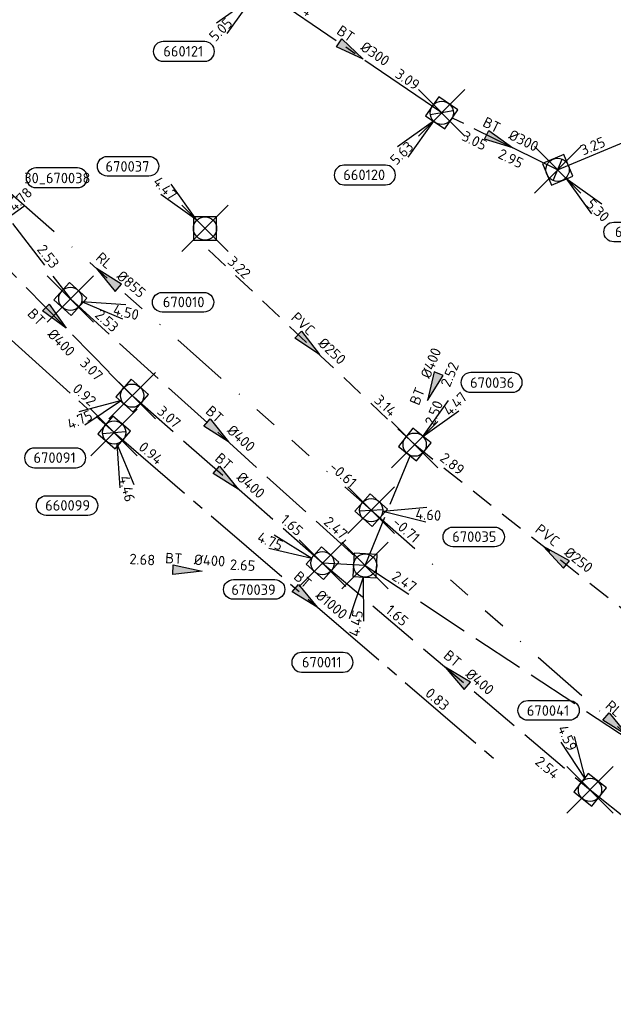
# Model space of a CAD drawing. Header units: metres. Extents: x 153343 to 157271, y 461673 to 467005.
# Tile 12 of 191: x 154812 to 154889, y 462713 to 462840. Entities that reach past the tile are written whole.
import ezdxf
from ezdxf.enums import TextEntityAlignment as Align

# ---------------------------------------------------------------- set-up
doc = ezdxf.new("R2010")
doc.units = ezdxf.units.M
doc.header["$LTSCALE"] = 0.75
doc.header["$PDMODE"] = 3
doc.header["$PDSIZE"] = 3
for name, pattern in [('RI-GWA_BETON', [22, 16, -2, 2, -2]), ('RI-HWA_BETON', [11.4, 9, -2.4]), ('RI-HWA_PVC', [6.4, 4, -2.4]), ('RI-RELINEN', [38, 10, -4, 0, -4, 4, -4, 4, -4, 0, -4])]:
    doc.linetypes.add(name, pattern=pattern)
doc.layers.get('0').update_dxf_attribs({"lineweight": 25})
doc.layers.get('defpoints').update_dxf_attribs({"lineweight": 25})
for name, color, linetype, lineweight in [('B-OI-RI-GWA_PUTNUMMER-S @ 0.75', 11, 'Continuous', 25), ('B-OI-RI-GWA_STROOMRICHTING-S @ 0.75', 11, 'Continuous', 25), ('B-OI-RI-HWA_RIOOLPUT_INSPECTIEPUT-S', 151, 'Continuous', 25), ('B-OI-RI-HWA_STROOMRICHTING-S @ 0.75', 151, 'Continuous', 25)]:
    doc.layers.add(name, color=color, linetype=linetype, lineweight=lineweight)
for name, color, linetype in [('B-OI-RI-GWA_RIOOLPUT_INSPECTIEPUT-S @ 0.75', 11, 'Continuous'), ('B-OI-RI-GWA_TRANSPORTLEIDING_B+RELINED_855-G', 11, 'RI-RELINEN'), ('B-OI-RI-GWA_TRANSPORTLEIDING_BETON_1000-G', 11, 'RI-GWA_BETON'), ('B-OI-RI-GWA_TRANSPORTLEIDING_BETON_300-G', 11, 'RI-GWA_BETON'), ('B-OI-RI-HWA_PUTNUMMER-S @ 0.75', 151, 'Continuous'), ('B-OI-RI-HWA_TRANSPORTLEIDING_BETON_400-G', 151, 'RI-HWA_BETON'), ('B-OI-RI-HWA_TRANSPORTLEIDING_PVC_250-G', 151, 'RI-HWA_PVC')]:
    doc.layers.add(name, color=color, linetype=linetype)
doc.layers.add('inspectieput', color=7, linetype='Continuous', plot=False)
doc.styles.add('NLCS-ISO', font='isocpeur.ttf')

# ---------------------------------------------------------------- blocks, each defined once
blk = doc.blocks.new('*U2129')
at = {"ltscale": 0.1}
blk.add_hatch(color=256, dxfattribs=at).paths.add_polyline_path([(2.500000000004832, 0), (-2.500000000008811, -0.8333333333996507), (-2.500000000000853, 0.8333333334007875)])
at = {"ltscale": 0.1, "flags": 128}
blk.add_lwpolyline([(2.500000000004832, 0), (-2.500000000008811, -0.8333333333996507), (-2.500000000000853, 0.8333333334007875)], close=True, dxfattribs=at)
at = {"ltscale": 0.1, "style": 'NLCS-ISO'}
for tag, p in [('BOBL', (-12.46634580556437, 1.136898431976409e-13)), ('MAT', (-1, 0.5000000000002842))]:
    blk.add_attdef(tag, text='', height=1.8, dxfattribs=at).set_placement(p, align=Align.BOTTOM_RIGHT)
for tag, p in [('DIA', (1, 0.5000000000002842)), ('BOBR', (11.52035815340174, 0.00019357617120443))]:
    blk.add_attdef(tag, text='', height=1.8, dxfattribs=at).set_placement(p, align=Align.BOTTOM_LEFT)
at = {"layer": 'defpoints', "ltscale": 0.1, "style": 'NLCS-ISO', "flags": 1}
blk.add_attdef('JVA', text='', height=1.8, dxfattribs=at).set_placement((0, -0.9999999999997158), align=Align.TOP_CENTER)
blk = doc.blocks.new('*U2122')
at = {"ltscale": 0.1}
blk.add_hatch(color=256, dxfattribs=at).paths.add_polyline_path([(-2.500000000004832, 0), (2.500000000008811, -0.8333333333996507), (2.500000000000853, 0.8333333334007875)])
at = {"ltscale": 0.1, "flags": 128}
blk.add_lwpolyline([(-2.500000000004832, 0), (2.500000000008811, -0.8333333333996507), (2.500000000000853, 0.8333333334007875)], close=True, dxfattribs=at)
at = {"ltscale": 0.1, "style": 'NLCS-ISO'}
for tag, p in [('BOBL', (-12.52351812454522, 1.13683405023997e-13)), ('MAT', (-1, 0.5000000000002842))]:
    blk.add_attdef(tag, text='', height=1.8, dxfattribs=at).set_placement(p, align=Align.BOTTOM_RIGHT)
for tag, p in [('DIA', (1, 0.5000000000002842)), ('BOBR', (19.88017602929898, -3.254097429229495))]:
    blk.add_attdef(tag, text='', height=1.8, dxfattribs=at).set_placement(p, align=Align.BOTTOM_LEFT)
at = {"layer": 'defpoints', "ltscale": 0.1, "style": 'NLCS-ISO', "flags": 1}
blk.add_attdef('JVA', text='', height=1.8, dxfattribs=at).set_placement((0, -0.9999999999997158), align=Align.TOP_CENTER)
blk = doc.blocks.new('*U2123')
at = {"ltscale": 0.1}
blk.add_hatch(color=256, dxfattribs=at).paths.add_polyline_path([(2.500000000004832, 0), (-2.500000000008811, -0.8333333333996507), (-2.500000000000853, 0.8333333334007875)])
at = {"ltscale": 0.1, "flags": 128}
blk.add_lwpolyline([(2.500000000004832, 0), (-2.500000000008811, -0.8333333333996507), (-2.500000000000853, 0.8333333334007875)], close=True, dxfattribs=at)
at = {"ltscale": 0.1, "style": 'NLCS-ISO'}
for tag, p in [('BOBL', (-9.392220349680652, -3.240000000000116)), ('MAT', (-1.000000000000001, -3.740000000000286))]:
    blk.add_attdef(tag, text='', height=1.8, dxfattribs=at).set_placement(p, align=Align.BOTTOM_RIGHT)
for tag, p in [('DIA', (0.9999999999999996, -3.740000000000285)), ('BOBR', (8.446233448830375, -3.242342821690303))]:
    blk.add_attdef(tag, text='', height=1.8, dxfattribs=at).set_placement(p, align=Align.BOTTOM_LEFT)
at = {"layer": 'defpoints', "ltscale": 0.1, "style": 'NLCS-ISO', "flags": 1}
blk.add_attdef('JVA', text='', height=1.8, dxfattribs=at).set_placement((0, -0.9999999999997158), align=Align.TOP_CENTER)
blk = doc.blocks.new('*U2115')
at = {"ltscale": 0.1}
blk.add_hatch(color=256, dxfattribs=at).paths.add_polyline_path([(-2.500000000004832, 0), (2.500000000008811, -0.8333333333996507), (2.500000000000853, 0.8333333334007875)])
at = {"ltscale": 0.1, "flags": 128}
blk.add_lwpolyline([(-2.500000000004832, 0), (2.500000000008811, -0.8333333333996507), (2.500000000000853, 0.8333333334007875)], close=True, dxfattribs=at)
at = {"ltscale": 0.1, "style": 'NLCS-ISO'}
for tag, p in [('BOBL', (-21.41861231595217, 1.126817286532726e-13)), ('MAT', (-1, 0.5000000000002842))]:
    blk.add_attdef(tag, text='', height=1.8, dxfattribs=at).set_placement(p, align=Align.BOTTOM_RIGHT)
for tag, p in [('DIA', (1, 0.5000000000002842)), ('BOBR', (20.47262247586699, -0.006065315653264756))]:
    blk.add_attdef(tag, text='', height=1.8, dxfattribs=at).set_placement(p, align=Align.BOTTOM_LEFT)
at = {"layer": 'defpoints', "ltscale": 0.1, "style": 'NLCS-ISO', "flags": 1}
blk.add_attdef('JVA', text='', height=1.8, dxfattribs=at).set_placement((0, -0.9999999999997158), align=Align.TOP_CENTER)
blk = doc.blocks.new('*U2116')
at = {"ltscale": 0.1}
blk.add_hatch(color=256, dxfattribs=at).paths.add_polyline_path([(2.500000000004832, 0), (-2.500000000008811, -0.8333333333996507), (-2.500000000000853, 0.8333333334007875)])
at = {"ltscale": 0.1, "flags": 128}
blk.add_lwpolyline([(2.500000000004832, 0), (-2.500000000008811, -0.8333333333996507), (-2.500000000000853, 0.8333333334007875)], close=True, dxfattribs=at)
at = {"ltscale": 0.1, "style": 'NLCS-ISO'}
for tag, p in [('BOBL', (-15.70378727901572, 1.133252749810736e-13)), ('MAT', (-1, 0.5000000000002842))]:
    blk.add_attdef(tag, text='', height=1.8, dxfattribs=at).set_placement(p, align=Align.BOTTOM_RIGHT)
for tag, p in [('DIA', (1, 0.5000000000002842)), ('BOBR', (14.75779883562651, -0.002069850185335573))]:
    blk.add_attdef(tag, text='', height=1.8, dxfattribs=at).set_placement(p, align=Align.BOTTOM_LEFT)
at = {"layer": 'defpoints', "ltscale": 0.1, "style": 'NLCS-ISO', "flags": 1}
blk.add_attdef('JVA', text='', height=1.8, dxfattribs=at).set_placement((0, -0.9999999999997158), align=Align.TOP_CENTER)
blk = doc.blocks.new('*U2119')
at = {"ltscale": 0.1}
blk.add_hatch(color=256, dxfattribs=at).paths.add_polyline_path([(2.500000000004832, 0), (-2.500000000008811, -0.8333333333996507), (-2.500000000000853, 0.8333333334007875)])
at = {"ltscale": 0.1, "flags": 128}
blk.add_lwpolyline([(2.500000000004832, 0), (-2.500000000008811, -0.8333333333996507), (-2.500000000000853, 0.8333333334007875)], close=True, dxfattribs=at)
at = {"ltscale": 0.1, "style": 'NLCS-ISO'}
for tag, p in [('BOBL', (-46.94632537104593, 1.09807053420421e-13)), ('MAT', (-1, 0.5000000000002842))]:
    blk.add_attdef(tag, text='', height=1.8, dxfattribs=at).set_placement(p, align=Align.BOTTOM_RIGHT)
for tag, p in [('DIA', (1, 0.5000000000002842)), ('BOBR', (46.00032929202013, -0.02391277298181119))]:
    blk.add_attdef(tag, text='', height=1.8, dxfattribs=at).set_placement(p, align=Align.BOTTOM_LEFT)
at = {"layer": 'defpoints', "ltscale": 0.1, "style": 'NLCS-ISO', "flags": 1}
blk.add_attdef('JVA', text='', height=1.8, dxfattribs=at).set_placement((0, -0.9999999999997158), align=Align.TOP_CENTER)
blk = doc.blocks.new('*U2120')
at = {"ltscale": 0.1}
blk.add_hatch(color=256, dxfattribs=at).paths.add_polyline_path([(-2.500000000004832, 0), (2.500000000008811, -0.8333333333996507), (2.500000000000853, 0.8333333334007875)])
at = {"ltscale": 0.1, "flags": 128}
blk.add_lwpolyline([(-2.500000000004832, 0), (2.500000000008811, -0.8333333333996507), (2.500000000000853, 0.8333333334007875)], close=True, dxfattribs=at)
at = {"ltscale": 0.1, "style": 'NLCS-ISO'}
for tag, p in [('BOBL', (-51.09686237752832, 1.093396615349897e-13)), ('MAT', (-1, 0.5000000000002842))]:
    blk.add_attdef(tag, text='', height=1.8, dxfattribs=at).set_placement(p, align=Align.BOTTOM_RIGHT)
for tag, p in [('DIA', (1, 0.5000000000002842)), ('BOBR', (50.15086528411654, -0.02681458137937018))]:
    blk.add_attdef(tag, text='', height=1.8, dxfattribs=at).set_placement(p, align=Align.BOTTOM_LEFT)
at = {"layer": 'defpoints', "ltscale": 0.1, "style": 'NLCS-ISO', "flags": 1}
blk.add_attdef('JVA', text='', height=1.8, dxfattribs=at).set_placement((0, -0.9999999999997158), align=Align.TOP_CENTER)
blk = doc.blocks.new('*U66')
at = {"ltscale": 0.1}
blk.add_hatch(color=256, dxfattribs=at).paths.add_polyline_path([(2.500000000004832, 0), (-2.500000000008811, -0.8333333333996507), (-2.500000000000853, 0.8333333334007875)])
at = {"ltscale": 0.1, "flags": 128}
blk.add_lwpolyline([(2.500000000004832, 0), (-2.500000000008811, -0.8333333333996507), (-2.500000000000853, 0.8333333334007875)], close=True, dxfattribs=at)
at = {"ltscale": 0.1, "style": 'NLCS-ISO'}
for tag, p in [('BOBL', (-5.662221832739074, 1.144560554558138e-13)), ('MAT', (-1, 0.5000000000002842))]:
    blk.add_attdef(tag, text='', height=1.8, dxfattribs=at).set_placement(p, align=Align.BOTTOM_RIGHT)
for tag, p in [('DIA', (1, 0.5000000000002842)), ('BOBR', (7.216235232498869, 0.003202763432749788))]:
    blk.add_attdef(tag, text='', height=1.8, dxfattribs=at).set_placement(p, align=Align.BOTTOM_LEFT)
at = {"layer": 'defpoints', "ltscale": 0.1, "style": 'NLCS-ISO', "flags": 1}
blk.add_attdef('JVA', text='', height=1.8, dxfattribs=at).set_placement((0, -0.9999999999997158), align=Align.TOP_CENTER)
blk = doc.blocks.new('*U2106')
at = {"ltscale": 0.1}
blk.add_hatch(color=256, dxfattribs=at).paths.add_polyline_path([(-2.500000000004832, 0), (2.500000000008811, -0.8333333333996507), (2.500000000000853, 0.8333333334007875)])
at = {"ltscale": 0.1, "flags": 128}
blk.add_lwpolyline([(-2.500000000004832, 0), (2.500000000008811, -0.8333333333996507), (2.500000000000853, 0.8333333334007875)], close=True, dxfattribs=at)
at = {"ltscale": 0.1, "style": 'NLCS-ISO'}
for tag, p in [('MAT', (-1, 0.5000000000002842)), ('BOBL', (-1.903415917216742, -3.239999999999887))]:
    blk.add_attdef(tag, text='', height=1.8, dxfattribs=at).set_placement(p, align=Align.BOTTOM_RIGHT)
for tag, p in [('DIA', (1, 0.5000000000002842)), ('BOBR', (0.9574308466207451, -3.240867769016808))]:
    blk.add_attdef(tag, text='', height=1.8, dxfattribs=at).set_placement(p, align=Align.BOTTOM_LEFT)
at = {"layer": 'defpoints', "ltscale": 0.1, "style": 'NLCS-ISO', "flags": 1}
blk.add_attdef('JVA', text='', height=1.8, dxfattribs=at).set_placement((0, -0.9999999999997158), align=Align.TOP_CENTER)
blk = doc.blocks.new('*U2107')
at = {"ltscale": 0.1}
blk.add_hatch(color=256, dxfattribs=at).paths.add_polyline_path([(2.500000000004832, 0), (-2.500000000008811, -0.8333333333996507), (-2.500000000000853, 0.8333333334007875)])
at = {"ltscale": 0.1, "flags": 128}
blk.add_lwpolyline([(2.500000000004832, 0), (-2.500000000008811, -0.8333333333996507), (-2.500000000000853, 0.8333333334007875)], close=True, dxfattribs=at)
at = {"ltscale": 0.1, "style": 'NLCS-ISO'}
for tag, p in [('BOBL', (-56.35825587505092, 1.087471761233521e-13)), ('MAT', (-1, 0.5000000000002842))]:
    blk.add_attdef(tag, text='', height=1.8, dxfattribs=at).set_placement(p, align=Align.BOTTOM_RIGHT)
for tag, p in [('DIA', (1, 0.5000000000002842)), ('BOBR', (55.41225749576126, -0.03049303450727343))]:
    blk.add_attdef(tag, text='', height=1.8, dxfattribs=at).set_placement(p, align=Align.BOTTOM_LEFT)
at = {"layer": 'defpoints', "ltscale": 0.1, "style": 'NLCS-ISO', "flags": 1}
blk.add_attdef('JVA', text='', height=1.8, dxfattribs=at).set_placement((0, -0.9999999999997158), align=Align.TOP_CENTER)
blk = doc.blocks.new('*U2095')
at = {"ltscale": 0.1}
blk.add_hatch(color=256, dxfattribs=at).paths.add_polyline_path([(2.500000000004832, 0), (-2.500000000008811, -0.8333333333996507), (-2.500000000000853, 0.8333333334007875)])
at = {"ltscale": 0.1, "flags": 128}
blk.add_lwpolyline([(2.500000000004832, 0), (-2.500000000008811, -0.8333333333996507), (-2.500000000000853, 0.8333333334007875)], close=True, dxfattribs=at)
at = {"ltscale": 0.1, "style": 'NLCS-ISO'}
for tag, p in [('BOBL', (-24.843960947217, 1.122960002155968e-13)), ('MAT', (-1, 0.5000000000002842))]:
    blk.add_attdef(tag, text='', height=1.8, dxfattribs=at).set_placement(p, align=Align.BOTTOM_RIGHT)
for tag, p in [('DIA', (1, 0.5000000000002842)), ('BOBR', (23.89797026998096, -0.008460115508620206))]:
    blk.add_attdef(tag, text='', height=1.8, dxfattribs=at).set_placement(p, align=Align.BOTTOM_LEFT)
at = {"layer": 'defpoints', "ltscale": 0.1, "style": 'NLCS-ISO', "flags": 1}
blk.add_attdef('JVA', text='', height=1.8, dxfattribs=at).set_placement((0, -0.9999999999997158), align=Align.TOP_CENTER)
blk = doc.blocks.new('*U2096')
at = {"ltscale": 0.1}
blk.add_hatch(color=256, dxfattribs=at).paths.add_polyline_path([(2.500000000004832, 0), (-2.500000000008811, -0.8333333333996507), (-2.500000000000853, 0.8333333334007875)])
at = {"ltscale": 0.1, "flags": 128}
blk.add_lwpolyline([(2.500000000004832, 0), (-2.500000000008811, -0.8333333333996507), (-2.500000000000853, 0.8333333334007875)], close=True, dxfattribs=at)
at = {"ltscale": 0.1, "style": 'NLCS-ISO'}
for tag, p in [('BOBL', (-21.63228336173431, 1.126576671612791e-13)), ('MAT', (-1, 0.5000000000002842))]:
    blk.add_attdef(tag, text='', height=1.8, dxfattribs=at).set_placement(p, align=Align.BOTTOM_RIGHT)
for tag, p in [('DIA', (1, 0.5000000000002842)), ('BOBR', (20.68629346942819, -0.006214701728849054))]:
    blk.add_attdef(tag, text='', height=1.8, dxfattribs=at).set_placement(p, align=Align.BOTTOM_LEFT)
at = {"layer": 'defpoints', "ltscale": 0.1, "style": 'NLCS-ISO', "flags": 1}
blk.add_attdef('JVA', text='', height=1.8, dxfattribs=at).set_placement((0, -0.9999999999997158), align=Align.TOP_CENTER)
blk = doc.blocks.new('*U2091')
at = {"ltscale": 0.1}
blk.add_hatch(color=256, dxfattribs=at).paths.add_polyline_path([(2.500000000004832, 0), (-2.500000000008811, -0.8333333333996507), (-2.500000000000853, 0.8333333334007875)])
at = {"ltscale": 0.1, "flags": 128}
blk.add_lwpolyline([(2.500000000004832, 0), (-2.500000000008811, -0.8333333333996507), (-2.500000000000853, 0.8333333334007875)], close=True, dxfattribs=at)
at = {"ltscale": 0.1, "style": 'NLCS-ISO'}
for tag, p in [('BOBL', (-9.504717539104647, 1.140233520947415e-13)), ('MAT', (-1, 0.5000000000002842))]:
    blk.add_attdef(tag, text='', height=1.8, dxfattribs=at).set_placement(p, align=Align.BOTTOM_RIGHT)
for tag, p in [('DIA', (1, 0.5000000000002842)), ('BOBR', (8.558730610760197, 0.002264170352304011))]:
    blk.add_attdef(tag, text='', height=1.8, dxfattribs=at).set_placement(p, align=Align.BOTTOM_LEFT)
at = {"layer": 'defpoints', "ltscale": 0.1, "style": 'NLCS-ISO', "flags": 1}
blk.add_attdef('JVA', text='', height=1.8, dxfattribs=at).set_placement((0, -0.9999999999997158), align=Align.TOP_CENTER)
blk = doc.blocks.new('*U2092')
at = {"ltscale": 0.1}
blk.add_hatch(color=256, dxfattribs=at).paths.add_polyline_path([(2.500000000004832, 0), (-2.500000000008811, -0.8333333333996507), (-2.500000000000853, 0.8333333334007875)])
at = {"ltscale": 0.1, "flags": 128}
blk.add_lwpolyline([(2.500000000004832, 0), (-2.500000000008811, -0.8333333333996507), (-2.500000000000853, 0.8333333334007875)], close=True, dxfattribs=at)
at = {"ltscale": 0.1, "style": 'NLCS-ISO'}
for tag, p in [('BOBL', (-22.41149654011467, 1.125699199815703e-13)), ('MAT', (-1, 0.5000000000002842))]:
    blk.add_attdef(tag, text='', height=1.8, dxfattribs=at).set_placement(p, align=Align.BOTTOM_RIGHT)
for tag, p in [('DIA', (1, 0.5000000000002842)), ('BOBR', (21.46550645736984, -0.006759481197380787))]:
    blk.add_attdef(tag, text='', height=1.8, dxfattribs=at).set_placement(p, align=Align.BOTTOM_LEFT)
at = {"layer": 'defpoints', "ltscale": 0.1, "style": 'NLCS-ISO', "flags": 1}
blk.add_attdef('JVA', text='', height=1.8, dxfattribs=at).set_placement((0, -0.9999999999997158), align=Align.TOP_CENTER)
blk = doc.blocks.new('*U2093')
at = {"ltscale": 0.1}
blk.add_hatch(color=256, dxfattribs=at).paths.add_polyline_path([(2.500000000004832, 0), (-2.500000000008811, -0.8333333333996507), (-2.500000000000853, 0.8333333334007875)])
at = {"ltscale": 0.1, "flags": 128}
blk.add_lwpolyline([(2.500000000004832, 0), (-2.500000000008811, -0.8333333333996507), (-2.500000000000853, 0.8333333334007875)], close=True, dxfattribs=at)
at = {"ltscale": 0.1, "style": 'NLCS-ISO'}
for tag, p in [('MAT', (-1, 0.5000000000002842)), ('BOBL', (-1.768276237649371, -3.239999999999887))]:
    blk.add_attdef(tag, text='', height=1.8, dxfattribs=at).set_placement(p, align=Align.BOTTOM_RIGHT)
for tag, p in [('DIA', (1, 0.5000000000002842)), ('BOBR', (0.8222912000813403, -3.240773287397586))]:
    blk.add_attdef(tag, text='', height=1.8, dxfattribs=at).set_placement(p, align=Align.BOTTOM_LEFT)
at = {"layer": 'defpoints', "ltscale": 0.1, "style": 'NLCS-ISO', "flags": 1}
blk.add_attdef('JVA', text='', height=1.8, dxfattribs=at).set_placement((0, -0.9999999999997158), align=Align.TOP_CENTER)
blk = doc.blocks.new('*U2075')
at = {"ltscale": 0.1}
blk.add_hatch(color=256, dxfattribs=at).paths.add_polyline_path([(2.500000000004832, 0), (-2.500000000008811, -0.8333333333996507), (-2.500000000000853, 0.8333333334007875)])
at = {"ltscale": 0.1, "flags": 128}
blk.add_lwpolyline([(2.500000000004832, 0), (-2.500000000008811, -0.8333333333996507), (-2.500000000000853, 0.8333333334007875)], close=True, dxfattribs=at)
at = {"ltscale": 0.1, "style": 'NLCS-ISO'}
for tag, p in [('BOBL', (-34.23705911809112, 1.112382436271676e-13)), ('MAT', (-1, 0.5000000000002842))]:
    blk.add_attdef(tag, text='', height=1.8, dxfattribs=at).set_placement(p, align=Align.BOTTOM_RIGHT)
for tag, p in [('DIA', (1, 0.5000000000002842)), ('BOBR', (26.30332368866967, -0.01014179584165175))]:
    blk.add_attdef(tag, text='', height=1.8, dxfattribs=at).set_placement(p, align=Align.BOTTOM_LEFT)
at = {"layer": 'defpoints', "ltscale": 0.1, "style": 'NLCS-ISO', "flags": 1}
blk.add_attdef('JVA', text='', height=1.8, dxfattribs=at).set_placement((0, -0.9999999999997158), align=Align.TOP_CENTER)
blk = doc.blocks.new('*U2076')
at = {"ltscale": 0.1}
blk.add_hatch(color=256, dxfattribs=at).paths.add_polyline_path([(-2.500000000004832, 0), (2.500000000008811, -0.8333333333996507), (2.500000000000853, 0.8333333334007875)])
at = {"ltscale": 0.1, "flags": 128}
blk.add_lwpolyline([(-2.500000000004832, 0), (2.500000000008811, -0.8333333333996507), (2.500000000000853, 0.8333333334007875)], close=True, dxfattribs=at)
at = {"ltscale": 0.1, "style": 'NLCS-ISO'}
for tag, p in [('BOBL', (-25.73084091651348, 1.121961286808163e-13)), ('MAT', (-1, 0.5000000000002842))]:
    blk.add_attdef(tag, text='', height=1.8, dxfattribs=at).set_placement(p, align=Align.BOTTOM_RIGHT)
for tag, p in [('DIA', (1, 0.5000000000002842)), ('BOBR', (24.7848500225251, -0.009080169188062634))]:
    blk.add_attdef(tag, text='', height=1.8, dxfattribs=at).set_placement(p, align=Align.BOTTOM_LEFT)
at = {"layer": 'defpoints', "ltscale": 0.1, "style": 'NLCS-ISO', "flags": 1}
blk.add_attdef('JVA', text='', height=1.8, dxfattribs=at).set_placement((0, -0.9999999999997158), align=Align.TOP_CENTER)
blk = doc.blocks.new('B-SRI-PUT_HWA-SO')
at = {"lineweight": -3, "flags": 128}
blk.add_lwpolyline([(-1.999999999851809, -2.00000000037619), (2.000000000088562, -2.000000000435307), (2.000000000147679, 1.99999999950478), (-2.00000000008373, 1.999999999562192)], close=True, dxfattribs=at)
at = {"lineweight": -3}
blk.add_circle((0, 0), 1.999999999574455, dxfattribs=at)
blk = doc.blocks.new('*U1148')
for q in [(-2.679491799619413, 9.199609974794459), (-4.968039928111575, 8.193355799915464)]:
    blk.add_line((-0.8050033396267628, 1.830838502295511), q)
blk.add_lwpolyline([(-10.70031567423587, 15.36060917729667), (-3.542260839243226, 15.36060917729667, -0.9999999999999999), (-3.542260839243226, 11.97623922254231), (-10.70031567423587, 11.97623922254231, -0.9999999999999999)], format="xyb", close=True)
at = {"ltscale": 0.1, "style": 'NLCS-ISO'}
blk.add_attdef('PUTNR', text='', height=1.8, dxfattribs=at).set_placement((-7.2235269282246, 13.63608943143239), align=Align.MIDDLE_CENTER)
blk.add_attdef('PUTHGT', text='', height=1.8, rotation=293.7346633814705, dxfattribs=at).set_placement((-4.791523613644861, 10.9669070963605), align=Align.MIDDLE_LEFT)
blk = doc.blocks.new('*U1149')
for q in [(-9.164596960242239, -2.796902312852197), (-8.129162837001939, -5.072397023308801)]:
    blk.add_line((-1.820395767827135, -0.8283472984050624), q)
blk.add_lwpolyline([(-16.8101220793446, -12.39118641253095), (-9.652067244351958, -12.39118641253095, 0.9999999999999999), (-9.652067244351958, -9.006816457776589), (-16.8101220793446, -9.006816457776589, 0.9999999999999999)], format="xyb", close=True)
at = {"ltscale": 0.1, "style": 'NLCS-ISO'}
blk.add_attdef('PUTHGT', text='', height=1.8, rotation=24.46728801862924, dxfattribs=at).set_placement((-10.88159585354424, -4.982230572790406), align=Align.MIDDLE_LEFT)
blk.add_attdef('PUTNR', text='', height=1.8, dxfattribs=at).set_placement((-13.33333333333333, -8.866666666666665), align=Align.MIDDLE_CENTER)
blk = doc.blocks.new('*U255')
for q in [(-5.833630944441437, 7.601397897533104), (-7.601397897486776, 5.833630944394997)]:
    blk.add_line((-1.414213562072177, 1.414213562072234), q)
blk.add_lwpolyline([(-16.8101220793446, 12.39118641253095), (-9.652067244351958, 12.39118641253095, -0.9999999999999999), (-9.652067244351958, 9.006816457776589), (-16.8101220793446, 9.006816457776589, -0.9999999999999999)], format="xyb", close=True)
at = {"ltscale": 0.1, "style": 'NLCS-ISO'}
blk.add_attdef('PUTNR', text='', height=1.8, dxfattribs=at).set_placement((-13.33333333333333, 10.66666666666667), align=Align.MIDDLE_CENTER)
blk.add_attdef('PUTHGT', text='', height=1.8, rotation=315.0000000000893, dxfattribs=at).set_placement((-8.442832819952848, 8.482353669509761), align=Align.MIDDLE_LEFT)
blk = doc.blocks.new('B-SRI-PUT_GWA-SO')
blk.add_line((-1.414183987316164, -1.41424313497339), (1.414183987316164, 1.41424313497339))
at = {"lineweight": -3, "flags": 128}
blk.add_lwpolyline([(2.000125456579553, -1.999958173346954), (1.999958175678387, 2.000041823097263), (-2.000041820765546, 1.999874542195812), (-1.999874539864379, -2.000125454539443)], close=True, dxfattribs=at)
at = {"lineweight": -3}
blk.add_circle((4.18174704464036e-05, -4.181572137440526e-05), 1.999999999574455, dxfattribs=at)
blk = doc.blocks.new('*U1131')
for q in [(9.56790296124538, 0.5174291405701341), (9.37609079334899, -1.975201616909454)]:
    blk.add_line((1.994104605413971, -0.1534497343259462), q)
blk.add_lwpolyline([(21.21968062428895, -6.274582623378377), (14.06162578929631, -6.274582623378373, -0.9999999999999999), (14.06162578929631, -2.890212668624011), (21.21968062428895, -2.890212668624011, -0.9999999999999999)], format="xyb", close=True)
at = {"ltscale": 0.1, "style": 'NLCS-ISO'}
blk.add_attdef('PUTHGT', text='', height=1.8, rotation=355.599664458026, dxfattribs=at).set_placement((7.623226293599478, -0.614648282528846), align=Align.MIDDLE_LEFT)
blk.add_attdef('PUTNR', text='', height=1.8, dxfattribs=at).set_placement((17.74289187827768, -2.750062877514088), align=Align.MIDDLE_CENTER)
blk = doc.blocks.new('*U1143')
for q in [(-8.282781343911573, 4.817471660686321), (-9.247042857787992, 2.510915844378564)]:
    blk.add_line((-1.845244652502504, 0.7714092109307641), q)
blk.add_lwpolyline([(-15.32494908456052, -2.840518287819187), (-8.166894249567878, -2.84051828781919, -0.9999999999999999), (-8.166894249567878, -6.224888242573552), (-15.32494908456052, -6.224888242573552, -0.9999999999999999)], format="xyb", close=True)
at = {"ltscale": 0.1, "style": 'NLCS-ISO'}
blk.add_attdef('PUTHGT', text='', height=1.8, rotation=337.3125099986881, dxfattribs=at).set_placement((-11.03108609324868, 4.641862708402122), align=Align.MIDDLE_LEFT)
blk.add_attdef('PUTNR', text='', height=1.8, dxfattribs=at).set_placement((-11.84816033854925, -4.565038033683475), align=Align.MIDDLE_CENTER)
blk = doc.blocks.new('*U428')
for q in [(5.833630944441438, 7.601397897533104), (7.601397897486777, 5.833630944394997)]:
    blk.add_line((1.414213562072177, 1.414213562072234), q)
blk.add_lwpolyline([(16.8101220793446, 12.39118641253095), (9.652067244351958, 12.39118641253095, 0.9999999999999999), (9.652067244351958, 9.006816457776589), (16.8101220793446, 9.006816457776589, 0.9999999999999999)], format="xyb", close=True)
at = {"ltscale": 0.1, "style": 'NLCS-ISO'}
blk.add_attdef('PUTHGT', text='', height=1.8, rotation=44.99999999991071, dxfattribs=at).set_placement((5.3881315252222, 5.427652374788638), align=Align.MIDDLE_LEFT)
blk.add_attdef('PUTNR', text='', height=1.8, dxfattribs=at).set_placement((13.33333333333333, 10.66666666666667), align=Align.MIDDLE_CENTER)
blk = doc.blocks.new('*U1136')
for q in [(-2.734525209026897, -9.183401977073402), (-0.2658941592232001, -9.57819399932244)]:
    blk.add_line((-0.3158336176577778, -1.974904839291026), q)
blk.add_lwpolyline([(-10.9226524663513, -18.34651709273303), (-3.764597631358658, -18.34651709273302, 0.9999999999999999), (-3.764597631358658, -14.96214713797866), (-10.9226524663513, -14.96214713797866, 0.9999999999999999)], format="xyb", close=True)
at = {"ltscale": 0.1, "style": 'NLCS-ISO'}
blk.add_attdef('PUTHGT', text='', height=1.8, rotation=80.91399901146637, dxfattribs=at).set_placement((-1.862339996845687, -11.8221588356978), align=Align.MIDDLE_LEFT)
blk.add_attdef('PUTNR', text='', height=1.8, dxfattribs=at).set_placement((-7.445863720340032, -14.82199734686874), align=Align.MIDDLE_CENTER)
blk = doc.blocks.new('*U1140')
for q in [(8.957423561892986, -3.402508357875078), (9.532700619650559, -0.9695972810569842)]:
    blk.add_line((1.946328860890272, -0.460221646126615), q)
blk.add_lwpolyline([(22.96798419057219, -2.253023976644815), (15.80992935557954, -2.253023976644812, -0.9999999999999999), (15.80992935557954, 1.13134597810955), (22.96798419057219, 1.13134597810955, -0.9999999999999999)], format="xyb", close=True)
at = {"ltscale": 0.1, "style": 'NLCS-ISO'}
blk.add_attdef('PUTNR', text='', height=1.8, dxfattribs=at).set_placement((19.49119544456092, 1.271495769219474), align=Align.MIDDLE_CENTER)
blk.add_attdef('PUTHGT', text='', height=1.8, rotation=346.6964035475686, dxfattribs=at).set_placement((7.436247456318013, -1.787063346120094), align=Align.MIDDLE_LEFT)
blk = doc.blocks.new('*U297')
for q in [(-7.601397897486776, -5.833630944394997), (-5.833630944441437, -7.601397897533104)]:
    blk.add_line((-1.414213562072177, -1.414213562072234), q)
blk.add_lwpolyline([(-16.8101220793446, -12.39118641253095), (-9.652067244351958, -12.39118641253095, 0.9999999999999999), (-9.652067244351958, -9.006816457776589), (-16.8101220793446, -9.006816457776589, 0.9999999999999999)], format="xyb", close=True)
at = {"ltscale": 0.1, "style": 'NLCS-ISO'}
blk.add_attdef('PUTHGT', text='', height=1.8, rotation=44.99999999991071, dxfattribs=at).set_placement((-8.442832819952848, -8.482353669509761), align=Align.MIDDLE_LEFT)
blk.add_attdef('PUTNR', text='', height=1.8, dxfattribs=at).set_placement((-13.33333333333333, -8.866666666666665), align=Align.MIDDLE_CENTER)
blk = doc.blocks.new('*U273')
for q in [(5.833630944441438, -7.601397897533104), (7.601397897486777, -5.833630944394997)]:
    blk.add_line((1.414213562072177, -1.414213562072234), q)
blk.add_lwpolyline([(16.8101220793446, -12.39118641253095), (9.652067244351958, -12.39118641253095, -0.9999999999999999), (9.652067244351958, -9.006816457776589), (16.8101220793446, -9.006816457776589, -0.9999999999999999)], format="xyb", close=True)
at = {"ltscale": 0.1, "style": 'NLCS-ISO'}
blk.add_attdef('PUTHGT', text='', height=1.8, rotation=315.0000000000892, dxfattribs=at).set_placement((5.388131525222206, -5.427652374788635), align=Align.MIDDLE_LEFT)
blk.add_attdef('PUTNR', text='', height=1.8, dxfattribs=at).set_placement((13.33333333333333, -8.866666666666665), align=Align.MIDDLE_CENTER)
blk = doc.blocks.new('*U1117')
for q in [(0.9796691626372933, -9.53167080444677), (3.411971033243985, -8.953823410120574)]:
    blk.add_line((0.4622779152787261, -1.945841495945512), q)
blk.add_lwpolyline([(-4.506853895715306, -14.25366066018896), (-11.66490873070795, -14.25366066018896, -0.9999999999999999), (-11.66490873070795, -10.86929070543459), (-4.506853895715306, -10.86929070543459, -0.9999999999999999)], format="xyb", close=True)
at = {"ltscale": 0.1, "style": 'NLCS-ISO'}
blk.add_attdef('PUTHGT', text='', height=1.8, rotation=283.3641362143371, dxfattribs=at).set_placement((1.740542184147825, -7.447273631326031), align=Align.MIDDLE_LEFT)
blk.add_attdef('PUTNR', text='', height=1.8, dxfattribs=at).set_placement((-7.983642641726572, -10.72914091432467), align=Align.MIDDLE_CENTER)
blk = doc.blocks.new('*U246')
for q in [(5.833630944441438, 7.601397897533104), (7.601397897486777, 5.833630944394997)]:
    blk.add_line((1.414213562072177, 1.414213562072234), q)
blk.add_lwpolyline([(16.8101220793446, 12.39118641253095), (9.652067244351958, 12.39118641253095, 0.9999999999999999), (9.652067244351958, 9.006816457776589), (16.8101220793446, 9.006816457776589, 0.9999999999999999)], format="xyb", close=True)
at = {"ltscale": 0.1, "style": 'NLCS-ISO'}
blk.add_attdef('PUTHGT', text='', height=1.8, rotation=44.9999999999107, dxfattribs=at).set_placement((5.388131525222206, 5.427652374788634), align=Align.MIDDLE_LEFT)
blk.add_attdef('PUTNR', text='', height=1.8, dxfattribs=at).set_placement((13.33333333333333, 10.66666666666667), align=Align.MIDDLE_CENTER)

msp = doc.modelspace()

# ---------------------------------------------------------------- linework, layer by layer
at = {"layer": 'B-OI-RI-GWA_TRANSPORTLEIDING_B+RELINED_855-G', "transparency": 33554610}
for p, q in [((154789.43, 462836.82), (154857.49, 462776.94)), ((154857.49, 462776.94), (154920.9, 462721.2))]:
    msp.add_line(p, q, dxfattribs=at)
at = {"layer": 'B-OI-RI-GWA_TRANSPORTLEIDING_BETON_1000-G', "transparency": 33554610}
for p, q in [((154785.23, 462822.16), (154824.32, 462786.96)), ((154824.32, 462786.96), (154873.91, 462744.38))]:
    msp.add_line(p, q, dxfattribs=at)
at = {"layer": 'B-OI-RI-GWA_TRANSPORTLEIDING_BETON_300-G', "transparency": 33554610}
for p, q in [((154866.59, 462828.21), (154843.25, 462844.15)), ((154881.54, 462820.86), (154925.47, 462839.25)), ((154881.54, 462820.86), (154866.59, 462828.21))]:
    msp.add_line(p, q, dxfattribs=at)
at = {"layer": 'B-OI-RI-HWA_TRANSPORTLEIDING_BETON_400-G', "transparency": 33554610}
for p, q in [((154790.38, 462841.04), (154818.68, 462804.2)), ((154807, 462811.8), (154826.65, 462791.72)), ((154818.68, 462804.2), (154856.7, 462769.8)), ((154851.2, 462770.11), (154826.65, 462791.72)), ((154856.7, 462769.8), (154863.1, 462785.4)), ((154856.7, 462769.8), (154851.2, 462770.11)), ((154851.2, 462770.11), (154885.72, 462740.86)), ((154856.7, 462769.8), (154939, 462715.6)), ((154885.72, 462740.86), (154920.62, 462713.19))]:
    msp.add_line(p, q, dxfattribs=at)
at = {"layer": 'B-OI-RI-HWA_TRANSPORTLEIDING_PVC_250-G', "transparency": 33554610}
for q in [(154835.8, 462811.2), (154899.3, 462756.8)]:
    msp.add_line((154863.1, 462785.4), q, dxfattribs=at)
at = {"layer": 'inspectieput', "color": 0, "transparency": 33554610}
for p in [(154866.59, 462828.21), (154881.54, 462820.86), (154836.05, 462813.3), (154818.68, 462804.2), (154826.65, 462791.72), (154824.32, 462786.96), (154863.1, 462785.4), (154857.49, 462776.94), (154851.2, 462770.11), (154856.7, 462769.8), (154885.72, 462740.86)]:
    msp.add_point(p, dxfattribs=at)

# ---------------------------------------------------------------- block references
at = {"layer": 'B-OI-RI-GWA_PUTNUMMER-S @ 0.75', "color": 0, "transparency": 33554610}
ref = msp.add_blockref('*U297', (154843.25, 462844.15), dxfattribs=dict(at, xscale=0.75, yscale=0.75, zscale=0.75))
ref.add_attrib('PUTNR', '660121', dxfattribs={"layer": '0', "ltscale": 0.1, "height": 1.35, "style": 'NLCS-ISO'}).set_placement((154833.25, 462836.15), align=Align.MIDDLE_CENTER)
ref.add_attrib('PUTHGT', '5.05', dxfattribs={"layer": '0', "ltscale": 0.1, "height": 1.35, "rotation": 44.99999999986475, "style": 'NLCS-ISO'}).set_placement((154836.917875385, 462837.7882347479), align=Align.MIDDLE_LEFT)
ref = msp.add_blockref('*U297', (154866.59, 462828.21), dxfattribs=dict(at, xscale=0.75, yscale=0.75, zscale=0.75))
ref.add_attrib('PUTNR', '660120', dxfattribs={"layer": '0', "ltscale": 0.1, "height": 1.35, "style": 'NLCS-ISO'}).set_placement((154856.59, 462820.21), align=Align.MIDDLE_CENTER)
ref.add_attrib('PUTHGT', '5.63', dxfattribs={"layer": '0', "ltscale": 0.1, "height": 1.35, "rotation": 44.99999999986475, "style": 'NLCS-ISO'}).set_placement((154860.257875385, 462821.8482347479), align=Align.MIDDLE_LEFT)
ref = msp.add_blockref('*U273', (154881.54, 462820.86), dxfattribs=dict(at, xscale=0.75, yscale=0.75, zscale=0.75))
ref.add_attrib('PUTNR', '660119', dxfattribs={"layer": '0', "ltscale": 0.1, "height": 1.35, "style": 'NLCS-ISO'}).set_placement((154891.54, 462812.86), align=Align.MIDDLE_CENTER)
ref.add_attrib('PUTHGT', '5.30', dxfattribs={"layer": '0', "ltscale": 0.1, "height": 1.35, "rotation": 314.9999999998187, "style": 'NLCS-ISO'}).set_placement((154885.5810986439, 462816.7892607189), align=Align.MIDDLE_LEFT)
ref = msp.add_blockref('*U1117', (154824.32, 462786.96), dxfattribs=dict(at, xscale=0.75, yscale=0.75, zscale=0.75))
ref.add_attrib('PUTNR', '660099', dxfattribs={"layer": '0', "ltscale": 0.1, "height": 1.35, "style": 'NLCS-ISO'}).set_placement((154818.3322680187, 462777.5631443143), align=Align.MIDDLE_CENTER)
ref.add_attrib('PUTHGT', '4.46', dxfattribs={"layer": '0', "ltscale": 0.1, "height": 1.35, "rotation": 283.3641362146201, "style": 'NLCS-ISO'}).set_placement((154825.6254066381, 462781.3745447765), align=Align.MIDDLE_LEFT)
ref = msp.add_blockref('*U1131', (154857.49, 462776.94), dxfattribs=dict(at, xscale=0.75, yscale=0.75, zscale=0.75))
ref.add_attrib('PUTNR', '670035', dxfattribs={"layer": '0', "ltscale": 0.1, "height": 1.35, "style": 'NLCS-ISO'}).set_placement((154870.7971689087, 462773.5274528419), align=Align.MIDDLE_CENTER)
ref.add_attrib('PUTHGT', '4.60', dxfattribs={"layer": '0', "ltscale": 0.1, "height": 1.35, "rotation": 355.5996644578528, "style": 'NLCS-ISO'}).set_placement((154863.2074197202, 462776.479013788), align=Align.MIDDLE_LEFT)
at = {"layer": 'B-OI-RI-GWA_RIOOLPUT_INSPECTIEPUT-S @ 0.75', "color": 0, "transparency": 33554610, "xscale": 0.75, "yscale": 0.75, "zscale": 0.75}
for p, rotation in [((154866.59, 462828.21), 145.6689661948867), ((154881.54, 462820.86), 22.71518661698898), ((154824.32, 462786.96), 319.349264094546), ((154857.49, 462776.94), 318.6831986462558)]:
    msp.add_blockref('B-SRI-PUT_GWA-SO', p, dxfattribs=dict(at, rotation=rotation))
at = {"layer": 'B-OI-RI-GWA_STROOMRICHTING-S @ 0.75', "color": 0, "transparency": 33554610, "xscale": 0.75, "yscale": 0.75, "zscale": 0.75}
for name, p, rotation, values in [('*U2091', (154854.92, 462836.1800000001), 325.6689661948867, {'MAT': 'BT', 'DIA': '%%c300', 'BOBL': '3.14', 'BOBR': '3.09'}), ('*U2092', (154903.505, 462830.055), 22.71518661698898, {'MAT': 'BT', 'DIA': '%%c300', 'BOBL': '3.25', 'BOBR': '3.09'}), ('*U2120', (154823.46, 462806.88), 318.6582961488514, {'MAT': 'RL', 'DIA': '%%c855', 'BOBL': '-0.71', 'BOBR': '-0.61'}), ('*U2093', (154874.065, 462824.535), 333.8194784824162, {'MAT': 'BT', 'DIA': '%%c300', 'BOBL': '3.05', 'BOBR': '2.95'}), ('*U2076', (154804.775, 462804.5600000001), 317.9974050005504, {'MAT': 'BT', 'DIA': '%%c1000', 'BOBL': '0.78', 'BOBR': '0.92'}), ('*U2075', (154849.115, 462765.67), 319.349264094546, {'MAT': 'BT', 'DIA': '%%c1000', 'BOBL': '0.94', 'BOBR': '0.83'}), ('*U2119', (154889.195, 462749.07), 318.6831986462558, {'MAT': 'RL', 'DIA': '%%c855', 'BOBL': '-0.71', 'BOBR': '-0.72'})]:
    msp.add_blockref(name, p, dxfattribs=dict(at, rotation=rotation)).add_auto_attribs(values)
at = {"layer": 'B-OI-RI-HWA_PUTNUMMER-S @ 0.75', "color": 0, "transparency": 33554610, "xscale": 0.75, "yscale": 0.75, "zscale": 0.75}
for name, p, values in [('*U255', (154836.05, 462813.3), {'PUTNR': '670037', 'PUTHGT': '4.47'}), ('*U246', (154807, 462811.8), {'PUTNR': '30_670038', 'PUTHGT': '4.78'}), ('*U428', (154863.1, 462785.4), {'PUTNR': '670036', 'PUTHGT': '4.47'}), ('*U1143', (154851.2, 462770.11), {'PUTNR': '670039', 'PUTHGT': '4.75'}), ('*U1148', (154885.72, 462740.86), {'PUTNR': '670041', 'PUTHGT': '4.59'})]:
    msp.add_blockref(name, p, dxfattribs=at).add_auto_attribs(values)
at = {"layer": 'B-OI-RI-HWA_PUTNUMMER-S @ 0.75', "color": 0, "transparency": 33554610}
ref = msp.add_blockref('*U1140', (154818.68, 462804.2), dxfattribs=dict(at, xscale=0.75, yscale=0.75, zscale=0.75))
ref.add_attrib('PUTNR', '670010', dxfattribs={"layer": '0', "ltscale": 0.1, "height": 1.35, "style": 'NLCS-ISO'}).set_placement((154833.2983965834, 462803.8036218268), align=Align.MIDDLE_CENTER)
ref.add_attrib('PUTHGT', '4.50', dxfattribs={"layer": '0', "ltscale": 0.1, "height": 1.35, "rotation": 346.6964035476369, "style": 'NLCS-ISO'}).set_placement((154824.2571855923, 462802.8597024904), align=Align.MIDDLE_LEFT)
ref = msp.add_blockref('*U1149', (154826.65, 462791.72), dxfattribs=dict(at, xscale=0.75, yscale=0.75, zscale=0.75))
ref.add_attrib('PUTNR', '670091', dxfattribs={"layer": '0', "ltscale": 0.1, "height": 1.35, "style": 'NLCS-ISO'}).set_placement((154816.65, 462783.72), align=Align.MIDDLE_CENTER)
ref.add_attrib('PUTHGT', '4.75', dxfattribs={"layer": '0', "ltscale": 0.1, "height": 1.35, "rotation": 24.46728801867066, "style": 'NLCS-ISO'}).set_placement((154818.3659263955, 462787.9274136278), align=Align.MIDDLE_LEFT)
ref = msp.add_blockref('*U1136', (154856.7, 462769.8), dxfattribs=dict(at, xscale=0.75, yscale=0.75, zscale=0.75))
ref.add_attrib('PUTNR', '670011', dxfattribs={"layer": '0', "ltscale": 0.1, "height": 1.35, "style": 'NLCS-ISO'}).set_placement((154851.1156022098, 462757.33350199), align=Align.MIDDLE_CENTER)
ref.add_attrib('PUTHGT', '4.45', dxfattribs={"layer": '0', "ltscale": 0.1, "height": 1.35, "rotation": 80.91399901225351, "style": 'NLCS-ISO'}).set_placement((154855.260607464, 462760.6667687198), align=Align.MIDDLE_LEFT)
at = {"layer": 'B-OI-RI-HWA_RIOOLPUT_INSPECTIEPUT-S', "transparency": 33554610, "xscale": 0.75, "yscale": 0.75, "zscale": 0.75}
msp.add_blockref('B-SRI-PUT_HWA-SO', (154836.05, 462813.3), dxfattribs=at)
at = {"layer": 'B-OI-RI-HWA_RIOOLPUT_INSPECTIEPUT-S', "transparency": 33554610}
for p, xscale, yscale, zscale, rotation in [((154818.68, 462804.2), 0.75, 0.75, 0.75, 317.8616160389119), ((154826.65, 462791.72), 0.7500000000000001, 0.7500000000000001, 0.7500000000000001, 318.6443320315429), ((154863.1, 462785.4), 0.7500000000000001, 0.7500000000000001, 0.7500000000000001, 321.6893153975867), ((154851.2, 462770.11), 0.75, 0.75, 0.75, 138.644332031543), ((154856.7, 462769.8), 0.7499999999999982, 0.7499999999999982, 0.7499999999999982, 176.7740147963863), ((154885.72, 462740.86), 0.75, 0.75, 0.75, 321.5913288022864)]:
    msp.add_blockref('B-SRI-PUT_HWA-SO', p, dxfattribs=dict(at, xscale=xscale, yscale=yscale, zscale=zscale, rotation=rotation))
at = {"layer": 'B-OI-RI-HWA_STROOMRICHTING-S @ 0.75', "color": 0, "transparency": 33554610, "xscale": 0.75, "yscale": 0.75, "zscale": 0.75}
for name, p, rotation, values in [('*U2096', (154804.53, 462822.62), 307.5309924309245, {'MAT': 'BT', 'DIA': '%%c400', 'BOBL': '2.57', 'BOBR': '2.53'}), ('*U2116', (154849.45, 462798.3), 316.6180945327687, {'MAT': 'PVC', 'DIA': '%%c250', 'BOBL': '3.22', 'BOBR': '3.14'}), ('*U2123', (154816.825, 462801.76), 314.3799088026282, {'MAT': 'BT', 'DIA': '%%c400', 'BOBL': '3.18', 'BOBR': '3.07'}), ('*U2095', (154837.69, 462787), 317.8616160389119, {'MAT': 'BT', 'DIA': '%%c400', 'BOBL': '2.53', 'BOBR': '2.47'}), ('*U2106', (154865.4836507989, 462792.8153763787), 67.69379494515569, {'MAT': 'BT', 'DIA': '%%c400', 'BOBL': '2.50', 'BOBR': '2.52'}), ('*U2129', (154838.925, 462780.9149999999), 318.6443320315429, {'MAT': 'BT', 'DIA': '%%c400', 'BOBL': '3.07', 'BOBR': '1.65'}), ('*U2115', (154881.2, 462771.1), 321.6893153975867, {'MAT': 'PVC', 'DIA': '%%c250', 'BOBL': '2.89', 'BOBR': '2.99'}), ('*U66', (154833.799829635, 462769.1654617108), 356.7740147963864, {'MAT': 'BT', 'DIA': '%%c400', 'BOBL': '2.68', 'BOBR': '2.65'}), ('*U2107', (154897.85, 462742.7), 326.6324496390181, {'MAT': 'BT', 'DIA': '%%c400', 'BOBL': '2.47', 'BOBR': '2.38'}), ('*U2122', (154868.46, 462755.485), 319.7242304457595, {'MAT': 'BT', 'DIA': '%%c400', 'BOBL': '1.65', 'BOBR': '2.54'})]:
    msp.add_blockref(name, p, dxfattribs=dict(at, rotation=rotation)).add_auto_attribs(values)

doc.saveas('drawing.dxf')
